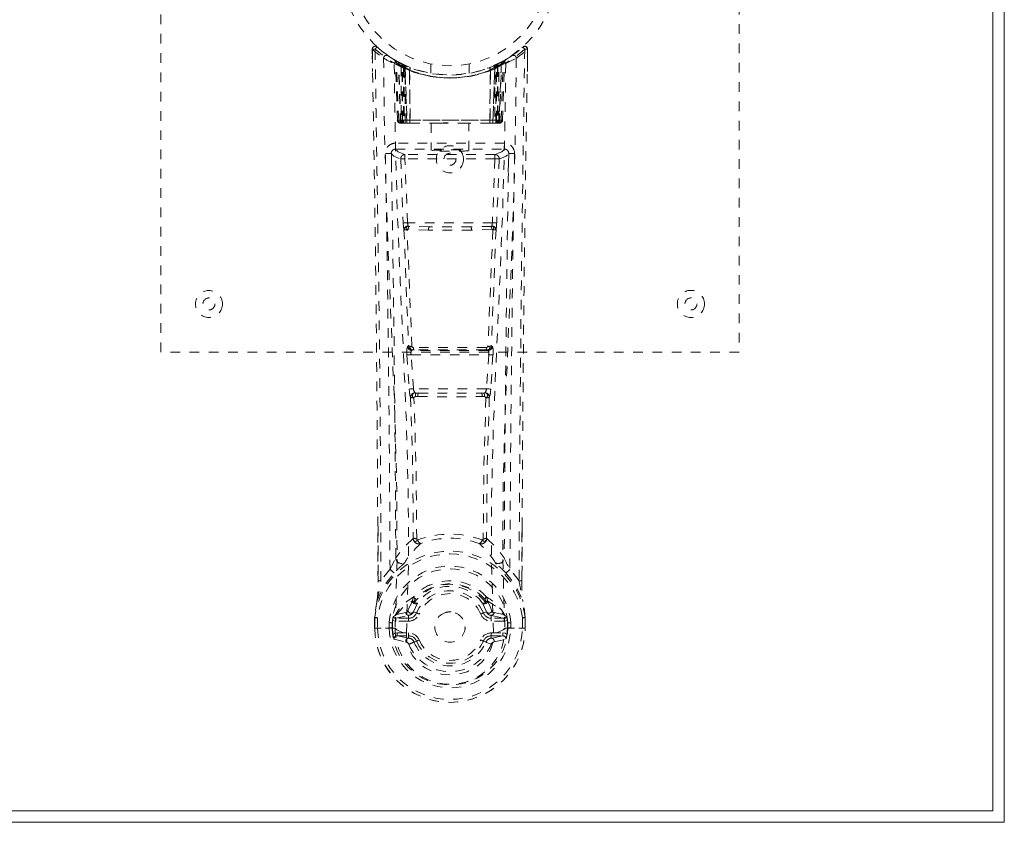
# Model space of a CAD drawing. Header units: inches. Extents: x 21.7 to 105.2, y 47.9 to 65.6.
# Tile 7 of 8: x 95 to 105.2, y 47.9 to 56.2. Entities that reach past the tile are written whole.
import ezdxf

# ---------------------------------------------------------------- set-up
doc = ezdxf.new("R2010")
doc.units = ezdxf.units.IN
doc.header["$MEASUREMENT"] = 0
doc.linetypes.add('SLD-Dashed', pattern=[0.075, 0.05, -0.025])
doc.linetypes.add('SLD-Solid', pattern=[0])

msp = doc.modelspace()

# ---------------------------------------------------------------- linework, layer by layer
at = {"color": 7, "linetype": 'SLD-Solid', "lineweight": 15}
for p, q in [((105.21, 65.601), (105.21, 47.851)), ((105.092, 47.969), (105.092, 65.483)), ((105.092, 65.483), (105.092, 47.969)), ((21.828, 47.969), (105.092, 47.969)), ((105.092, 47.969), (21.828, 47.969)), ((105.21, 47.851), (21.71, 47.851))]:
    msp.add_line(p, q, dxfattribs=at)
at = {"color": 7, "linetype": 'SLD-Dashed', "lineweight": 0}
for p, q in [((96.46, 52.726), (96.46, 60.726)), ((102.46, 60.726), (102.46, 52.726)), ((98.654, 55.867), (98.657, 55.637)), ((98.655, 55.797), (98.654, 55.867)), ((98.655, 55.867), (98.656, 55.798)), ((98.704, 55.89), (98.715, 55.88)), ((100.205, 55.88), (100.216, 55.89)), ((100.263, 55.637), (100.266, 55.867)), ((100.264, 55.81), (100.265, 55.867)), ((100.266, 55.867), (100.266, 55.81)), ((100.098, 55.797), (100.157, 55.84)), ((98.892, 55.752), (98.879, 55.76)), ((98.898, 55.748), (98.885, 55.755)), ((98.907, 55.727), (98.894, 55.735)), ((98.915, 55.13), (98.894, 55.735)), ((98.928, 55.13), (98.907, 55.727)), ((98.958, 55.717), (98.91, 55.742)), ((98.994, 55.681), (98.926, 55.717)), ((98.947, 55.101), (98.926, 55.717)), ((98.954, 55.687), (98.966, 55.713)), ((98.954, 55.687), (98.954, 55.13)), ((98.963, 55.682), (98.954, 55.687)), ((98.977, 55.707), (98.962, 55.715)), ((98.963, 55.682), (98.976, 55.708)), ((98.963, 55.13), (98.963, 55.682)), ((98.966, 55.713), (98.976, 55.708)), ((98.967, 55.13), (98.967, 55.68)), ((98.967, 55.68), (98.977, 55.676)), ((98.978, 55.707), (98.977, 55.707)), ((98.977, 55.676), (98.989, 55.702)), ((98.977, 55.676), (98.977, 55.13)), ((98.985, 55.672), (98.997, 55.698)), ((98.985, 55.672), (98.985, 55.101)), ((98.995, 55.668), (98.985, 55.672)), ((98.994, 55.681), (98.995, 55.681)), ((99.013, 55.101), (98.994, 55.681)), ((98.995, 55.681), (99.015, 55.101)), ((98.995, 55.101), (98.995, 55.668)), ((99.045, 55.678), (99.044, 55.678)), ((99.26, 55.715), (99.26, 55.619)), ((99.66, 55.619), (99.66, 55.715)), ((99.876, 55.678), (99.875, 55.678)), ((99.905, 55.101), (99.925, 55.681)), ((99.926, 55.681), (99.907, 55.101)), ((99.914, 55.694), (99.923, 55.698)), ((99.914, 55.694), (99.925, 55.668)), ((99.925, 55.681), (99.926, 55.681)), ((99.935, 55.672), (99.925, 55.668)), ((99.925, 55.668), (99.925, 55.101)), ((99.994, 55.717), (99.926, 55.681)), ((99.935, 55.101), (99.935, 55.672)), ((99.941, 55.706), (99.953, 55.68)), ((99.943, 55.707), (99.942, 55.707)), ((100.01, 55.742), (99.943, 55.707)), ((99.944, 55.676), (99.953, 55.68)), ((99.944, 55.13), (99.944, 55.676)), ((99.945, 55.708), (99.954, 55.713)), ((99.953, 55.68), (99.953, 55.13)), ((99.954, 55.713), (99.967, 55.687)), ((99.967, 55.687), (99.957, 55.682)), ((99.957, 55.682), (99.957, 55.13)), ((99.966, 55.13), (99.967, 55.687)), ((99.973, 55.101), (99.994, 55.717)), ((99.992, 55.13), (100.013, 55.727)), ((100.005, 55.13), (100.027, 55.735)), ((100.01, 55.742), (100.022, 55.749)), ((100.027, 55.735), (100.013, 55.727)), ((100.041, 55.76), (100.028, 55.752)), ((99.04, 55.652), (99.041, 55.651)), ((99.045, 55.101), (99.04, 55.652)), ((99.041, 55.651), (99.048, 55.101)), ((99.873, 55.101), (99.879, 55.651)), ((99.88, 55.652), (99.876, 55.101)), ((99.879, 55.651), (99.88, 55.652)), ((98.915, 55.13), (98.928, 55.13)), ((98.947, 55.101), (99.013, 55.101)), ((98.954, 55.13), (98.963, 55.13)), ((99.957, 55.13), (98.963, 55.13)), ((98.977, 55.13), (98.967, 55.13)), ((98.977, 55.13), (99.944, 55.13)), ((99.01, 55.101), (98.995, 55.101)), ((99.013, 55.101), (99.015, 55.101)), ((99.015, 55.101), (99.045, 55.101)), ((99.045, 55.101), (99.048, 55.101)), ((99.048, 55.101), (99.343, 55.101)), ((99.265, 55.101), (99.265, 54.816)), ((99.343, 55.101), (99.577, 55.101)), ((99.577, 55.101), (99.873, 55.101)), ((99.655, 54.816), (99.655, 55.101)), ((99.873, 55.101), (99.876, 55.101)), ((99.876, 55.101), (99.905, 55.101)), ((99.907, 55.101), (99.973, 55.101)), ((99.925, 55.101), (99.911, 55.101)), ((99.953, 55.13), (99.944, 55.13)), ((99.957, 55.13), (99.966, 55.13)), ((99.992, 55.13), (100.005, 55.13)), ((98.896, 54.893), (98.896, 54.832)), ((100.025, 54.893), (98.896, 54.893)), ((100.025, 54.832), (100.025, 54.893)), ((98.854, 54.778), (98.855, 54.593)), ((98.896, 54.832), (100.025, 54.832)), ((98.993, 54.775), (98.993, 54.73)), ((99.927, 54.775), (98.993, 54.775)), ((99.927, 54.775), (99.927, 54.73)), ((100.065, 54.593), (100.066, 54.778)), ((98.949, 54.728), (98.975, 54.066)), ((99.02, 54.068), (98.993, 54.73)), ((99.927, 54.73), (98.993, 54.73)), ((99.927, 54.73), (99.9, 54.068)), ((99.971, 54.728), (99.945, 54.066)), ((99.9, 54.068), (99.02, 54.068)), ((99.242, 54.025), (99.031, 54.03)), ((99.89, 54.03), (99.678, 54.025)), ((99.238, 53.991), (99.027, 54.001)), ((99.678, 54.025), (99.242, 54.025)), ((99.893, 54.002), (99.682, 53.991)), ((102.46, 52.726), (96.46, 52.726)), ((99.031, 52.791), (99.019, 52.786)), ((99.064, 52.744), (99.076, 52.749)), ((99.856, 52.744), (99.064, 52.744)), ((99.845, 52.749), (99.856, 52.744)), ((99.889, 52.791), (99.901, 52.786)), ((99.014, 52.697), (99.037, 52.344)), ((99.058, 52.7), (99.862, 52.7)), ((99.081, 52.347), (99.058, 52.7)), ((99.862, 52.7), (99.839, 52.347)), ((99.906, 52.697), (99.883, 52.344)), ((99.037, 52.344), (99.04, 52.316)), ((99.839, 52.347), (99.081, 52.347)), ((99.132, 52.302), (99.106, 52.302)), ((99.132, 52.302), (99.788, 52.302)), ((99.814, 52.302), (99.788, 52.302)), ((99.883, 52.344), (99.881, 52.316)), ((99.127, 52.265), (99.104, 52.266)), ((99.816, 52.266), (99.793, 52.265)), ((98.714, 50.354), (98.711, 50.922)), ((100.209, 50.909), (100.207, 50.354)), ((98.838, 50.474), (98.743, 50.356)), ((100.177, 50.356), (100.082, 50.474)), ((99.071, 50.149), (99.071, 50.143)), ((99.078, 50.176), (99.087, 50.191)), ((99.833, 50.191), (99.843, 50.176)), ((99.849, 50.149), (99.85, 50.143)), ((99.123, 50.125), (99.082, 50.035)), ((99.09, 50.142), (99.09, 50.135)), ((99.838, 50.035), (99.797, 50.125)), ((99.83, 50.135), (99.83, 50.142)), ((98.679, 49.977), (98.679, 49.973)), ((98.679, 49.864), (98.679, 49.973)), ((98.68, 49.973), (98.681, 49.864)), ((98.709, 49.973), (98.709, 49.865)), ((98.904, 50.006), (98.888, 49.993)), ((98.888, 49.993), (98.888, 49.993)), ((98.888, 49.993), (98.888, 49.993)), ((98.897, 49.967), (99.031, 49.997)), ((98.897, 49.967), (98.897, 49.937)), ((99.031, 49.967), (98.897, 49.967)), ((99.002, 50.026), (98.904, 50.006)), ((99.031, 49.997), (99.031, 49.967)), ((99.031, 49.937), (99.031, 49.967)), ((99.082, 50.035), (99.113, 50.022)), ((99.807, 50.022), (99.838, 50.035)), ((99.838, 50.035), (99.85, 50.016)), ((99.889, 49.997), (100.023, 49.967)), ((99.889, 49.967), (99.889, 49.997)), ((100.023, 49.967), (99.889, 49.967)), ((99.889, 49.937), (99.889, 49.967)), ((100.017, 50.006), (99.918, 50.026)), ((100.017, 50.006), (100.032, 49.993)), ((100.017, 50.006), (100.017, 50.006)), ((100.023, 49.937), (100.023, 49.967)), ((100.211, 49.865), (100.211, 49.973)), ((100.239, 49.864), (100.24, 49.973)), ((100.241, 49.973), (100.241, 49.977)), ((100.241, 49.864), (100.241, 49.973)), ((98.679, 49.864), (98.683, 49.864)), ((98.727, 49.865), (98.683, 49.864)), ((98.709, 49.865), (98.709, 49.865)), ((98.746, 49.865), (98.727, 49.865)), ((98.892, 49.865), (98.746, 49.865)), ((98.83, 49.868), (98.83, 49.921)), ((98.83, 49.868), (98.83, 49.868)), ((98.86, 49.921), (98.864, 49.935)), ((98.86, 49.92), (98.86, 49.869)), ((98.864, 49.869), (98.86, 49.869)), ((98.864, 49.935), (98.864, 49.869)), ((98.892, 49.865), (98.892, 49.865)), ((99.031, 49.937), (98.897, 49.937)), ((99.616, 49.883), (99.617, 49.876)), ((99.617, 49.876), (99.616, 49.862)), ((100.023, 49.937), (99.889, 49.937)), ((100.028, 49.865), (100.174, 49.865)), ((100.06, 49.921), (100.056, 49.935)), ((100.056, 49.935), (100.056, 49.869)), ((100.056, 49.869), (100.06, 49.869)), ((100.06, 49.869), (100.06, 49.92)), ((100.09, 49.922), (100.09, 49.869)), ((100.174, 49.865), (100.194, 49.865)), ((100.194, 49.865), (100.237, 49.864)), ((100.211, 49.865), (100.211, 49.865)), ((100.237, 49.864), (100.241, 49.864)), ((98.881, 49.749), (99.003, 49.721)), ((98.911, 49.815), (98.911, 49.785)), ((98.911, 49.815), (99.031, 49.815)), ((99.031, 49.761), (98.911, 49.785)), ((98.911, 49.785), (99.031, 49.785)), ((99.031, 49.815), (99.031, 49.785)), ((99.031, 49.761), (99.031, 49.785)), ((99.889, 49.815), (99.889, 49.785)), ((99.889, 49.815), (100.009, 49.815)), ((100.009, 49.785), (99.889, 49.761)), ((99.889, 49.761), (99.889, 49.785)), ((99.889, 49.785), (100.009, 49.785)), ((99.912, 49.813), (99.912, 49.812)), ((99.917, 49.721), (100.039, 49.749)), ((100.009, 49.785), (100.009, 49.815)), ((99.113, 49.731), (99.088, 49.72)), ((99.833, 49.72), (99.807, 49.731)), ((99.836, 49.727), (99.833, 49.72))]:
    msp.add_line(p, q, dxfattribs=at)
at = {"color": 7, "linetype": 'SLD-Dashed', "lineweight": 0, "flags": 128}
for points in [[(98.743, 50.356), (98.742, 51.127), (98.737, 51.895), (98.73, 52.662), (98.721, 53.427), (98.718, 53.621), (98.715, 53.818), (98.713, 53.987), (98.71, 54.174), (98.709, 54.252), (98.707, 54.333), (98.706, 54.417), (98.705, 54.491), (98.705, 54.511), (98.704, 54.545), (98.703, 54.593), (98.702, 54.654), (98.701, 54.742), (98.699, 54.847), (98.697, 54.97), (98.695, 55.112), (98.693, 55.237), (98.692, 55.335), (98.69, 55.429), (98.687, 55.665), (98.684, 55.868)], [(100.263, 55.867), (100.262, 55.875), (100.258, 55.883), (100.253, 55.889), (100.247, 55.894), (100.24, 55.897), (100.232, 55.897), (100.225, 55.895), (100.219, 55.891)], [(98.772, 55.774), (98.781, 55.019), (98.801, 54.265), (98.829, 53.516), (98.861, 52.771), (98.89, 52.032), (98.909, 51.3), (98.911, 50.577), (98.892, 49.865)], [(100.148, 55.774), (100.139, 55.019), (100.12, 54.265), (100.092, 53.516), (100.06, 52.771), (100.03, 52.032), (100.011, 51.3), (100.009, 50.577), (100.028, 49.865)], [(99.008, 49.813), (99.029, 50.525), (99.028, 51.248), (99.009, 51.979), (98.978, 52.718), (98.944, 53.462), (98.913, 54.211), (98.892, 54.964), (98.882, 55.718)], [(98.965, 55.711), (98.943, 55.724), (98.92, 55.737)], [(98.943, 55.724), (98.934, 55.728), (98.93, 55.727), (98.928, 55.721), (98.926, 55.715)], [(98.979, 55.706), (98.978, 55.705), (98.976, 55.699), (98.971, 55.69), (98.967, 55.68)], [(99.007, 55.694), (99.006, 55.692), (99.003, 55.686), (98.999, 55.678), (98.995, 55.668)], [(99.846, 55.669), (99.865, 55.674), (99.879, 55.68)], [(100.039, 55.718), (100.028, 54.964), (100.007, 54.211), (99.977, 53.462), (99.942, 52.718), (99.911, 51.979), (99.892, 51.248), (99.891, 50.525), (99.912, 49.813)], [(99.923, 55.698), (99.924, 55.696), (99.926, 55.69), (99.93, 55.682), (99.935, 55.672)], [(99.932, 55.702), (99.932, 55.7), (99.935, 55.694), (99.939, 55.686), (99.944, 55.676)], [(99.957, 55.682), (99.952, 55.692), (99.948, 55.701), (99.946, 55.706), (99.945, 55.708)], [(100.028, 55.752), (100.025, 55.751), (100.02, 55.747)], [(100.039, 55.759), (100.04, 55.759), (100.041, 55.76)], [(98.954, 55.13), (98.939, 55.13), (98.926, 55.13), (98.918, 55.13), (98.915, 55.13)], [(98.928, 55.13), (98.931, 55.13), (98.94, 55.13), (98.953, 55.13), (98.967, 55.13)], [(99.343, 55.101), (99.46, 55.11), (99.577, 55.101)], [(99.953, 55.13), (99.968, 55.13), (99.98, 55.13), (99.989, 55.13), (99.992, 55.13)], [(100.005, 55.13), (100.003, 55.13), (99.994, 55.13), (99.981, 55.13), (99.966, 55.13)], [(98.851, 54.786), (98.878, 54.757), (98.949, 54.728)], [(98.993, 54.775), (98.922, 54.803), (98.896, 54.832)], [(100.025, 54.832), (99.998, 54.803), (99.927, 54.775)], [(99.971, 54.728), (100.043, 54.757), (100.07, 54.786)], [(98.993, 54.73), (98.977, 54.729), (98.964, 54.729), (98.954, 54.729), (98.949, 54.728)], [(99.971, 54.728), (99.967, 54.729), (99.957, 54.729), (99.943, 54.729), (99.927, 54.73)], [(99.02, 54.068), (99.005, 54.067), (98.99, 54.066), (98.98, 54.066), (98.975, 54.066)], [(99.945, 54.066), (99.94, 54.066), (99.93, 54.066), (99.915, 54.067), (99.9, 54.068)], [(98.983, 53.998), (99.006, 53.392), (99.031, 52.791)], [(99.066, 52.785), (99.04, 53.388), (99.016, 53.994)], [(99.682, 53.991), (99.46, 53.991), (99.238, 53.991)], [(99.678, 54.025), (99.46, 54.025), (99.242, 54.025)], [(99.904, 53.994), (99.88, 53.388), (99.854, 52.785)], [(99.938, 53.998), (99.914, 53.392), (99.889, 52.791)], [(99.076, 52.749), (99.067, 52.75), (99.059, 52.753), (99.054, 52.758), (99.051, 52.763), (99.051, 52.769), (99.053, 52.776), (99.059, 52.781), (99.066, 52.785)], [(99.854, 52.785), (99.862, 52.781), (99.867, 52.776), (99.87, 52.769), (99.87, 52.763), (99.866, 52.758), (99.861, 52.753), (99.853, 52.75), (99.845, 52.749)], [(99.058, 52.7), (99.05, 52.699), (99.042, 52.699), (99.035, 52.698), (99.029, 52.698), (99.023, 52.697), (99.019, 52.697), (99.015, 52.697), (99.014, 52.697)], [(99.906, 52.697), (99.902, 52.697), (99.891, 52.698), (99.877, 52.699), (99.862, 52.7)], [(99.081, 52.347), (99.066, 52.346), (99.052, 52.345), (99.042, 52.344), (99.037, 52.344)], [(99.883, 52.344), (99.878, 52.344), (99.868, 52.345), (99.854, 52.346), (99.839, 52.347)], [(99.052, 52.259), (99.074, 51.526), (99.08, 50.802)], [(99.115, 50.791), (99.109, 51.517), (99.087, 52.252)], [(99.833, 52.252), (99.811, 51.517), (99.805, 50.791)], [(99.868, 52.259), (99.846, 51.526), (99.84, 50.802)], [(98.714, 50.922), (98.715, 50.697), (98.715, 50.355)], [(100.205, 50.355), (100.206, 50.728), (100.206, 50.909)], [(99.078, 50.794), (98.979, 50.699), (98.897, 50.592)], [(99.078, 50.794), (99.08, 50.784), (99.084, 50.775), (99.09, 50.769), (99.097, 50.765), (99.105, 50.764), (99.113, 50.767), (99.12, 50.772), (99.125, 50.78)], [(99.795, 50.78), (99.8, 50.772), (99.807, 50.767), (99.815, 50.764), (99.823, 50.765), (99.83, 50.769), (99.836, 50.775), (99.84, 50.784), (99.843, 50.794)], [(99.843, 50.794), (99.941, 50.699), (100.023, 50.592)], [(98.977, 50.529), (98.986, 50.538), (98.991, 50.544)], [(99.943, 50.529), (99.934, 50.538), (99.929, 50.544)], [(98.704, 50.151), (98.781, 50.309), (98.881, 50.437)], [(98.714, 50.354), (98.713, 50.354), (98.714, 50.355), (98.717, 50.355), (98.721, 50.356), (98.726, 50.356), (98.732, 50.356), (98.738, 50.356), (98.743, 50.356)], [(100.039, 50.437), (100.139, 50.309), (100.216, 50.151)], [(100.207, 50.354), (100.207, 50.354), (100.206, 50.355), (100.203, 50.355), (100.199, 50.356), (100.194, 50.356), (100.189, 50.356), (100.183, 50.356), (100.177, 50.356)], [(98.704, 50.151), (98.69, 50.075), (98.679, 49.977)], [(98.704, 50.151), (98.703, 50.146), (98.703, 50.141)], [(98.904, 50.006), (98.98, 50.088), (99.071, 50.149)], [(99.071, 50.149), (99.075, 50.172), (99.078, 50.176)], [(99.09, 50.142), (99.093, 50.155), (99.101, 50.167)], [(99.819, 50.167), (99.827, 50.155), (99.83, 50.142)], [(99.843, 50.176), (99.845, 50.172), (99.849, 50.149)], [(99.849, 50.149), (99.94, 50.088), (100.017, 50.006)], [(100.217, 50.141), (100.217, 50.146), (100.216, 50.151)], [(100.241, 49.977), (100.23, 50.075), (100.216, 50.151)], [(99.025, 50.046), (99.014, 50.031), (99.002, 50.026)], [(99.071, 50.143), (99.047, 50.099), (99.025, 50.046)], [(99.104, 50.115), (99.095, 50.115), (99.084, 50.12)], [(99.092, 50.131), (99.102, 50.126), (99.111, 50.123), (99.118, 50.122), (99.123, 50.125)], [(99.797, 50.125), (99.802, 50.122), (99.809, 50.123), (99.819, 50.126), (99.828, 50.131)], [(99.836, 50.12), (99.826, 50.115), (99.816, 50.115)], [(99.85, 50.143), (99.873, 50.099), (99.895, 50.046)], [(99.895, 50.046), (99.906, 50.031), (99.918, 50.026)], [(100.241, 49.973), (100.231, 50.068), (100.217, 50.141)], [(98.679, 49.977), (98.68, 49.977), (98.682, 49.977), (98.685, 49.976), (98.689, 49.976), (98.693, 49.975), (98.698, 49.975), (98.703, 49.974), (98.709, 49.973)], [(98.679, 49.973), (98.679, 49.973), (98.68, 49.973), (98.683, 49.973), (98.686, 49.973), (98.691, 49.973), (98.697, 49.973), (98.703, 49.973), (98.709, 49.973)], [(98.897, 49.937), (98.881, 49.94), (98.865, 49.947)], [(98.888, 49.993), (98.881, 49.987), (98.872, 49.98)], [(99.141, 50.01), (99.136, 50.012), (99.131, 50.015), (99.126, 50.017), (99.122, 50.018), (99.118, 50.02), (99.116, 50.021), (99.114, 50.022), (99.113, 50.022)], [(99.779, 50.01), (99.784, 50.012), (99.79, 50.015), (99.794, 50.017), (99.798, 50.018), (99.802, 50.02), (99.804, 50.021), (99.806, 50.022), (99.807, 50.022)], [(100.055, 49.947), (100.04, 49.94), (100.023, 49.937)], [(100.048, 49.98), (100.042, 49.985), (100.032, 49.993)], [(100.211, 49.973), (100.217, 49.974), (100.222, 49.975), (100.227, 49.975), (100.231, 49.976), (100.235, 49.976), (100.238, 49.977), (100.24, 49.977), (100.241, 49.977)], [(100.211, 49.973), (100.218, 49.973), (100.224, 49.973), (100.229, 49.973), (100.234, 49.973), (100.238, 49.973), (100.24, 49.973), (100.241, 49.973), (100.241, 49.973)], [(98.709, 49.865), (98.703, 49.865), (98.697, 49.865), (98.691, 49.865), (98.687, 49.865), (98.683, 49.865), (98.681, 49.864), (98.679, 49.864), (98.679, 49.864)], [(98.86, 49.869), (98.857, 49.869), (98.85, 49.869), (98.841, 49.868), (98.83, 49.868)], [(98.892, 49.865), (98.908, 49.847), (98.937, 49.832)], [(99.983, 49.832), (100.012, 49.847), (100.028, 49.865)], [(100.241, 49.864), (100.241, 49.864), (100.24, 49.865), (100.237, 49.865), (100.234, 49.865), (100.229, 49.865), (100.223, 49.865), (100.217, 49.865), (100.211, 49.865)], [(98.869, 49.798), (98.889, 49.811), (98.911, 49.815)], [(98.937, 49.832), (98.97, 49.82), (99.008, 49.813)], [(99.008, 49.813), (99.008, 49.813), (99.008, 49.813)], [(99.008, 49.813), (99.012, 49.731), (99.035, 49.65), (99.075, 49.575), (99.132, 49.508), (99.202, 49.453), (99.282, 49.413), (99.369, 49.388), (99.46, 49.379), (99.551, 49.388), (99.638, 49.412), (99.718, 49.453), (99.788, 49.508), (99.845, 49.574), (99.885, 49.65), (99.908, 49.73), (99.912, 49.812)], [(99.141, 49.742), (99.136, 49.74), (99.131, 49.738), (99.126, 49.736), (99.122, 49.734), (99.118, 49.733), (99.116, 49.732), (99.114, 49.731), (99.113, 49.731)], [(99.779, 49.742), (99.784, 49.74), (99.79, 49.738), (99.794, 49.736), (99.798, 49.734), (99.802, 49.733), (99.804, 49.732), (99.806, 49.731), (99.807, 49.731)], [(99.912, 49.812), (99.95, 49.82), (99.983, 49.832)], [(100.009, 49.815), (100.032, 49.811), (100.051, 49.798)], [(99.833, 49.72), (99.835, 49.719), (99.84, 49.717), (99.848, 49.713), (99.858, 49.709), (99.868, 49.705), (99.877, 49.701), (99.884, 49.698), (99.887, 49.697)]]:
    msp.add_lwpolyline(points, dxfattribs=at)
at = {"color": 7, "linetype": 'SLD-Dashed', "lineweight": 0}
for centre, radius in [((99.46, 56.726), 1.125), ((99.46, 56.726), 1.03), ((99.46, 54.726), 0.141), ((99.46, 54.726), 0.0625), ((96.96, 53.226), 0.14), ((101.96, 53.226), 0.141), ((96.96, 53.226), 0.0625), ((101.96, 53.226), 0.0625), ((99.46, 49.876), 0.157)]:
    msp.add_circle(centre, radius, dxfattribs=at)
for centre, radius, start, end in [((98.684, 55.868), 0.03, 47.8753, 180.8652), ((98.692, 54.69), 1.177, 90.389, 91.849), ((99.467, 56.778), 1.221, 228.2154, 235.3115), ((100.791, 53.971), 2.836, 137.4027, 138.0069), ((99.46, 56.727), 1.158, 227.887, 312.1138), ((99.458, 56.724), 1.124, 227.9225, 235.3713), ((99.462, 56.724), 1.125, 304.6297, 312.0771), ((99.453, 56.778), 1.221, 304.6881, 311.7851), ((514.455, 48.627), 414.282, 178.99856, 179.76086), ((100.236, 55.868), 0.03, 359.1362, 132.1232), ((98.435, 54.249), 2.422, 41.9383, 42.6456), ((100.219, 54.185), 1.683, 88.3704, 89.3917), ((-235.983, 49.502), 334.697, 0.24299, 1.07772), ((98.802, 55.774), 0.03, 55.9455, 179.9466), ((99.443, 56.957), 1.36, 240.4672, 245.6264), ((99.429, 56.671), 1.064, 234.3733, 244.9423), ((99.46, 56.727), 1.128, 235.3627, 240.5068), ((99.46, 56.726), 1.127, 299.4901, 304.6381), ((99.476, 56.96), 1.363, 294.3801, 299.5286), ((100.118, 55.774), 0.03, 0.0585, 124.0492), ((435.938, 49.493), 335.732, 178.92186, 179.75837), ((98.864, 55.734), 0.03, 1.988, 58.9889), ((99.402, 56.631), 1.016, 238.9942, 239.711), ((98.923, 55.706), 0.0428, 114.168, 163.0474), ((99.46, 56.758), 1.19, 240.9032, 299.0966), ((98.877, 55.738), 0.02, 342.7411, 49.6353), ((98.877, 55.726), 0.03, 1.9244, 59.7381), ((99.462, 56.729), 1.131, 239.7703, 244.7467), ((99.43, 56.336), 0.805, 228.2489, 233.7394), ((99.46, 56.726), 1.128, 240.5083, 299.4916), ((99.43, 56.332), 0.8, 229.1422, 234.5868), ((98.896, 55.716), 0.0299, 1.8117, 60.791), ((99.461, 56.728), 1.13, 240.8319, 245.7577), ((73.226, 54.445), 25.732, 1.4614, 2.8405), ((99.425, 56.319), 0.782, 230.3445, 235.8082), ((99.46, 56.725), 1.155, 244.5268, 295.4732), ((98.964, 55.681), 0.0297, 1.4896, 64.5357), ((99.46, 56.725), 1.155, 245.2589, 294.7411), ((98.965, 55.68), 0.0297, 1.4789, 64.5944), ((99.396, 56.585), 0.973, 244.5401, 247.4817), ((99.411, 56.27), 0.722, 234.8041, 239.0745), ((99.46, 56.725), 1.155, 246.258, 293.742), ((99.01, 55.669), 0.0347, 329.0562, 15.0337), ((99.012, 55.669), 0.0347, 329.0976, 15.1376), ((99.908, 55.669), 0.0344, 164.7144, 211.0502), ((99.91, 55.669), 0.0346, 164.9126, 210.9976), ((99.508, 56.272), 0.723, 300.9309, 305.1921), ((99.459, 56.729), 1.13, 294.2431, 299.1674), ((99.955, 55.68), 0.0297, 115.3964, 178.5304), ((99.956, 55.681), 0.0297, 115.4545, 178.5348), ((99.483, 56.335), 0.802, 304.2592, 309.5879), ((99.49, 56.331), 0.799, 305.4099, 310.861), ((99.484, 56.344), 0.815, 306.2967, 311.7151), ((125.733, 54.443), 25.771, 177.1601, 178.5371), ((100.024, 55.716), 0.0299, 119.2097, 178.1879), ((100.022, 55.718), 0.0273, 117.6359, 182.2872), ((100.043, 55.726), 0.0299, 120.2261, 178.1114), ((99.998, 55.706), 0.0429, 16.9709, 65.822), ((100.052, 55.736), 0.0264, 119.413, 183.769), ((100.057, 55.734), 0.03, 121.0343, 178.0051), ((99.46, 56.689), 1.12, 248.0448, 291.9527), ((98.945, 55.131), 0.03, 182.0002, 269.9889), ((98.976, 55.175), 0.0753, 216.3018, 253.0995), ((98.958, 55.131), 0.03, 181.9607, 269.9746), ((98.972, 55.28), 0.177, 260.4303, 268.5128), ((99.526, 55.124), 0.572, 179.377, 182.0782), ((99.379, 55.123), 0.416, 179.018, 183.0065), ((99.56, 55.124), 0.593, 179.4039, 182.0109), ((99.406, 55.123), 0.429, 179.0501, 182.9187), ((99.515, 55.123), 0.429, 357.0813, 0.9499), ((99.36, 55.124), 0.593, 357.9892, 0.596), ((99.948, 55.288), 0.185, 271.3812, 279.0502), ((99.541, 55.123), 0.416, 356.9935, 0.982), ((99.962, 55.131), 0.03, 270.0306, 358.0342), ((99.944, 55.175), 0.0752, 286.8898, 323.7027), ((99.393, 55.124), 0.574, 357.9147, 0.6103), ((99.975, 55.131), 0.03, 270.0022, 357.9998), ((98.895, 54.788), 0.105, 89.9846, 180.8817), ((100.025, 54.788), 0.105, 359.118, 90.0157), ((-190.197, 49.446), 289.037, 0.20376, 1.05854), ((98.819, 53.931), 0.856, 87.8892, 91.9056), ((98.896, 54.787), 0.045, 90.003, 180.9413), ((-191.706, 49.449), 290.606, 0.22541, 1.05229), ((98.994, 54.73), 0.0451, 90.4377, 181.7019), ((99.926, 54.73), 0.0451, 358.2736, 89.559), ((390.777, 49.447), 290.756, 178.94789, 179.77434), ((100.025, 54.787), 0.045, 359.0538, 89.999), ((100.101, 53.931), 0.856, 88.094, 92.1115), ((402.619, 49.297), 302.539, 178.96051, 179.77714), ((99.491, 54.085), 0.516, 182.19, 189.7854), ((99.027, 53.989), 0.0452, 90.1318, 168.5527), ((99.028, 54.012), 0.0216, 94.0746, 236.0027), ((99.154, 54.076), 0.134, 183.7373, 198.5252), ((99.031, 54.035), 0.00464, 195.423, 262.7556), ((99.138, 54.002), 0.111, 165.389, 180.5071), ((99.889, 54.035), 0.00458, 276.838, 344.7915), ((99.783, 54.002), 0.11, 359.5174, 14.7157), ((99.766, 54.076), 0.134, 341.4593, 356.2629), ((99.892, 54.012), 0.0216, 304.0015, 85.9339), ((99.893, 53.989), 0.0452, 11.437, 89.8783), ((99.43, 54.085), 0.515, 350.2046, 357.8106), ((99.008, 54.09), 0.0956, 254.3766, 274.7224), ((99.027, 53.99), 0.0114, 88.5105, 157.461), ((99.32, 54), 0.0821, 162.2282, 186.0225), ((99.6, 54), 0.0822, 353.9922, 17.7571), ((99.893, 53.99), 0.0114, 22.2016, 91.277), ((99.912, 54.09), 0.0956, 265.273, 285.6296), ((99.202, 52.73), 0.191, 162.6875, 189.9502), ((99.064, 52.79), 0.0451, 183.9464, 269.3389), ((99.076, 52.794), 0.0451, 184.0991, 269.3028), ((99.059, 52.852), 0.0668, 245.6282, 276.1107), ((99.107, 52.716), 0.052, 146.846, 198.5374), ((99.082, 52.791), 0.0174, 200.0823, 265.48), ((99.086, 52.687), 0.0625, 88.5332, 99.0791), ((99.46, 17.058), 35.718, 89.3919, 90.6083), ((99.116, 52.77), 0.0353, 173.7834, 215.2123), ((99.46, 20.042), 32.709, 89.3469, 90.6533), ((99.804, 52.77), 0.0353, 324.7978, 6.2275), ((99.835, 52.686), 0.0636, 80.9799, 91.4847), ((99.837, 52.792), 0.0183, 275.7706, 338.1256), ((99.844, 52.794), 0.0451, 270.6909, 355.9132), ((99.861, 52.852), 0.0667, 263.8697, 294.4096), ((99.856, 52.79), 0.0451, 270.6675, 356.0472), ((99.813, 52.716), 0.0518, 341.3882, 33.2285), ((99.718, 52.73), 0.191, 350.0554, 17.3069), ((99.243, 52.331), 0.204, 184.0589, 200.6692), ((99.099, 52.258), 0.0464, 92.4788, 179.2378), ((99.097, 52.277), 0.0271, 90.6853, 249.4135), ((99.164, 52.352), 0.0825, 183.6533, 215.4367), ((99.105, 52.321), 0.0184, 242.0473, 273.5256), ((99.182, 52.279), 0.0795, 162.8042, 189.4355), ((99.189, 52.275), 0.0624, 154.2125, 188.7229), ((99.46, 85.668), 33.367, 269.4373, 270.5627), ((99.732, 52.275), 0.0623, 351.2438, 25.8208), ((99.815, 52.32), 0.0176, 265.6957, 298.7575), ((99.738, 52.279), 0.0795, 350.578, 17.1877), ((99.758, 52.352), 0.0808, 324.2236, 356.6866), ((99.822, 52.258), 0.0464, 0.7561, 87.5274), ((99.823, 52.277), 0.0271, 290.5901, 89.3211), ((99.677, 52.331), 0.204, 339.3347, 355.9301), ((99.081, 52.313), 0.0615, 242.1303, 275.9595), ((99.105, 52.247), 0.0186, 94.5932, 165.3593), ((99.46, 84.618), 32.354, 269.41, 270.59), ((99.815, 52.247), 0.0186, 14.5487, 85.3436), ((99.839, 52.313), 0.0615, 264.0321, 297.8805), ((99.067, 50.801), 0.0126, 326.5144, 4.1464), ((99.138, 50.799), 0.0607, 184.6211, 287.3256), ((99.112, 50.845), 0.0541, 233.0532, 273.2367), ((99.129, 50.793), 0.014, 187.7553, 254.4006), ((99.46, 49.867), 0.972, 69.8637, 110.1346), ((99.185, 50.795), 0.0612, 194.8589, 242.4246), ((99.46, 49.948), 0.849, 69.0471, 110.9529), ((99.782, 50.799), 0.0607, 252.6719, 355.3779), ((99.736, 50.795), 0.0612, 297.5646, 345.143), ((99.791, 50.793), 0.014, 285.6015, 352.2441), ((99.808, 50.845), 0.0541, 266.7731, 306.9353), ((99.853, 50.801), 0.0126, 175.7403, 213.5978), ((99.46, 49.876), 0.787, 7.3679, 172.6321), ((99.731, 50.092), 0.867, 131.5107, 148.5596), ((99.189, 50.091), 0.868, 31.4421, 48.486), ((99.46, 49.876), 0.758, 7.3678, 172.6322), ((96.384, 51.781), 2.78, 331.9703, 334.6912), ((98.958, 50.595), 0.0607, 182.3498, 303.2478), ((99.962, 50.595), 0.0607, 236.7611, 357.6425), ((102.557, 51.791), 2.804, 205.3212, 208.0192), ((99.46, 49.876), 0.632, 4.1188, 175.8812), ((99.09, 50.721), 0.352, 224.3762, 233.6392), ((99.46, 49.876), 0.602, 4.2517, 175.7483), ((100.452, 48.89), 2.205, 131.9961, 135.4495), ((98.464, 48.886), 2.211, 44.5554, 47.9989), ((99.831, 50.72), 0.352, 306.3589, 315.6288), ((97.278, 50.32), 1.436, 352.8152, 1.3448), ((93.109, 51.32), 5.717, 348.206, 350.3002), ((99.46, 49.852), 0.504, 65.71, 114.2905), ((105.807, 51.319), 5.712, 189.6989, 191.7948), ((101.623, 50.319), 1.417, 178.6019, 187.2418), ((99.407, 49.925), 0.417, 111.81, 140.2759), ((99.46, 49.864), 0.455, 35.9726, 144.0274), ((99.46, 49.834), 0.49, 42.8677, 137.1323), ((99.46, 49.876), 0.376, 22.774, 157.226), ((99.46, 49.885), 0.413, 35.4711, 144.5333), ((99.512, 49.924), 0.418, 39.7593, 68.1555), ((99.35, 49.729), 0.532, 119.5711, 150.2117), ((99.09, 50.17), 0.0285, 228.7089, 271.1681), ((99.116, 50.192), 0.029, 181.328, 239.0746), ((99.46, 49.876), 0.346, 22.7741, 157.2259), ((99.804, 50.192), 0.029, 300.9007, 358.6808), ((99.831, 50.17), 0.0285, 268.8319, 311.2911), ((99.569, 49.727), 0.535, 29.85, 60.3543), ((99.944, 49.88), 1.268, 168.1207, 175.7639), ((99.055, 50.051), 0.0308, 189.2261, 329.7549), ((99.089, 50.164), 0.0285, 228.6778, 271.1471), ((99.1, 50.145), 0.0299, 184.523, 237.2249), ((98.593, 50.463), 0.599, 325.0626, 326.3817), ((99.095, 50.135), 0.00484, 175.6841, 234.2887), ((99.105, 50.138), 0.0228, 269.5568, 325.8624), ((99.816, 50.138), 0.0228, 214.1562, 270.4687), ((99.825, 50.135), 0.00484, 305.7079, 4.3162), ((100.398, 50.511), 0.685, 213.6998, 214.8545), ((99.831, 50.164), 0.0285, 268.8517, 311.3339), ((99.82, 50.145), 0.0301, 303.0097, 355.3666), ((99.865, 50.051), 0.0308, 210.2915, 350.7344), ((99.46, 49.876), 0.599, 173.2568, 174.3599), ((98.987, 49.938), 0.122, 159.7402, 175.7913), ((98.897, 49.998), 0.0305, 215.6332, 270.546), ((99.032, 50.027), 0.0299, 181.6261, 269.12), ((99.026, 50.057), 0.06, 275.0555, 338.6869), ((99.031, 50.056), 0.089, 270, 337.226), ((99.031, 50.056), 0.119, 269.9979, 337.2281), ((99.46, 49.876), 0.157, 84.8878, 105.7451), ((99.889, 50.056), 0.119, 202.7719, 270.0021), ((99.889, 50.056), 0.089, 202.774, 270), ((99.889, 50.047), 0.0502, 217.9581, 269.2968), ((99.888, 50.027), 0.0299, 270.885, 358.3689), ((100.023, 49.998), 0.0305, 269.454, 324.3668), ((99.968, 49.945), 0.0867, 0.8625, 23.606), ((99.46, 49.876), 0.599, 5.6401, 6.7432), ((99.46, 49.876), 0.781, 180.8691, 0), ((99.46, 49.876), 0.781, 180.8627, 359.1373), ((99.46, 49.876), 0.751, 180.8898, 359.1373), ((98.86, 50.522), 0.601, 267.1317, 269.983), ((99.46, 49.876), 0.63, 180.7179, 359.2821), ((99.46, 49.876), 0.6, 180.7178, 359.2822), ((99.46, 49.876), 0.596, 180.7437, 187.5062), ((99.46, 49.85), 0.568, 178.4776, 1.5214), ((99.46, 49.876), 0.596, 352.4937, 359.2563), ((100.06, 50.522), 0.602, 270.0177, 272.8676), ((100.059, 48.571), 1.298, 88.6254, 89.9391), ((99.101, 49.829), 0.234, 187.5693, 200.0349), ((98.911, 49.755), 0.0298, 88.613, 192.2732), ((99.032, 49.731), 0.0301, 91.2028, 198.171), ((99.031, 49.696), 0.119, 22.7719, 90.0021), ((99.031, 49.696), 0.089, 22.774, 90), ((99.025, 49.694), 0.0676, 22.9327, 84.9715), ((99.46, 49.876), 0.346, 202.7741, 337.2259), ((99.889, 49.696), 0.119, 89.9979, 157.2281), ((99.889, 49.696), 0.089, 90, 157.226), ((99.895, 49.693), 0.0676, 95.0427, 150.0485), ((99.888, 49.731), 0.0301, 341.829, 88.7973), ((100.01, 49.755), 0.0298, 347.7183, 91.3867), ((99.819, 49.829), 0.234, 339.9647, 352.431), ((98.995, 49.681), 0.0412, 22.4982, 77.8631), ((100.719, 45.758), 4.285, 112.3765, 113.1716), ((99.46, 49.876), 0.463, 202.774, 337.226), ((99.46, 49.876), 0.404, 202.774, 337.226), ((99.46, 49.876), 0.376, 202.774, 337.226), ((99.925, 49.681), 0.0412, 102.1189, 157.5199)]:
    msp.add_arc(centre, radius, start, end, dxfattribs=at)
msp.add_ellipse((99.46, 54.816), major_axis=(0.195, 0), ratio=0.034921, dxfattribs=at)

doc.saveas('drawing.dxf')
